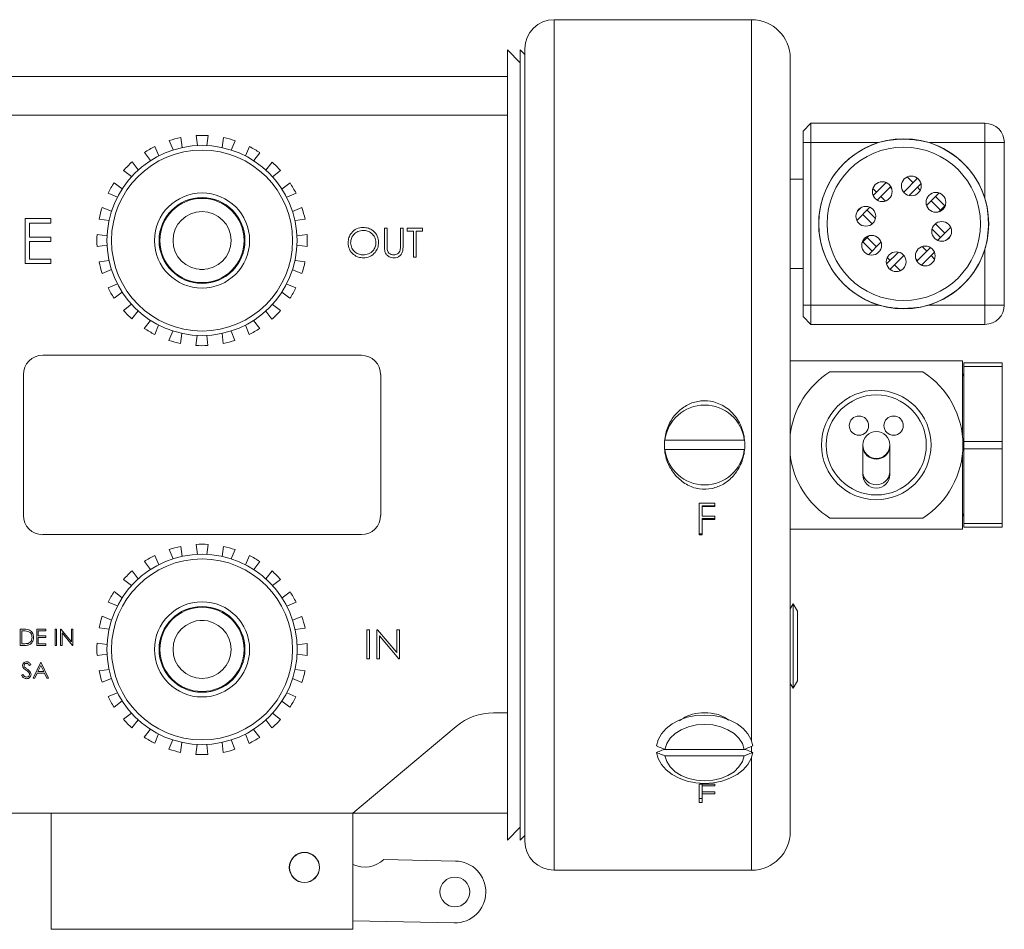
# Model space of a CAD drawing. Header units: inches. Extents: x 0.88 to 7.66, y 1.31 to 10.15.
# Tile 5 of 10: x 5.1 to 6.69, y 1.31 to 2.78. Entities that reach past the tile are written whole.
import ezdxf

# ---------------------------------------------------------------- set-up
doc = ezdxf.new("R2010")
doc.units = ezdxf.units.IN
doc.header["$MEASUREMENT"] = 0

msp = doc.modelspace()

# ---------------------------------------------------------------- linework, layer by layer
at = {"color": 7, "linetype": 'Continuous', "lineweight": 15}
for p, q in [((6.2848, 2.7848), (5.9655, 2.7848)), ((5.9185, 2.0973), (5.9185, 2.7378)), ((5.9109, 2.7153), (5.89, 2.7362)), ((5.89, 2.7362), (5.89, 2.6928)), ((5.9185, 2.7285), (5.9109, 2.7362)), ((5.9109, 2.7362), (5.9109, 1.4584)), ((6.3473, 2.7223), (6.3473, 1.4723)), ((4.903, 2.6928), (5.89, 2.6928)), ((5.89, 2.6928), (5.89, 2.6303)), ((5.89, 2.6303), (4.903, 2.6303)), ((5.89, 2.6303), (5.89, 2.3287)), ((6.3682, 2.6048), (6.3807, 2.6173)), ((6.3807, 2.6173), (6.3807, 2.586)), ((6.3807, 2.6173), (6.662, 2.6173)), ((6.662, 2.6173), (6.662, 2.586)), ((5.3622, 2.5943), (5.3643, 2.5781)), ((5.3891, 2.5814), (5.3869, 2.5975)), ((5.4064, 2.5975), (5.4043, 2.5814)), ((5.4291, 2.5781), (5.4312, 2.5942)), ((6.3682, 2.586), (6.3682, 2.6048)), ((5.3202, 2.5797), (5.3265, 2.5647)), ((5.3496, 2.5742), (5.3433, 2.5893)), ((5.45, 2.5892), (5.4438, 2.5741)), ((5.4668, 2.5645), (5.4731, 2.5796)), ((6.3682, 2.586), (6.3807, 2.586)), ((6.3682, 2.3235), (6.3682, 2.586)), ((6.4897, 2.586), (6.3807, 2.586)), ((6.3807, 2.586), (6.3807, 2.3235)), ((6.662, 2.586), (6.5717, 2.586)), ((6.6932, 2.586), (6.662, 2.586)), ((6.662, 2.4958), (6.662, 2.586)), ((6.6932, 2.586), (6.6932, 2.3235)), ((5.3133, 2.5571), (5.3034, 2.57)), ((5.4899, 2.5698), (5.48, 2.5569)), ((5.2835, 2.5548), (5.2934, 2.5419)), ((5.4998, 2.5417), (5.5098, 2.5546)), ((5.2827, 2.5311), (5.2697, 2.541)), ((5.5235, 2.5408), (5.5106, 2.5309)), ((6.5362, 2.5306), (6.5457, 2.5211)), ((5.2545, 2.5212), (5.2674, 2.5113)), ((5.5258, 2.5111), (5.5387, 2.521)), ((6.3682, 2.5269), (6.3473, 2.5269)), ((6.4812, 2.5007), (6.502, 2.5216)), ((6.4877, 2.4931), (6.5097, 2.5151)), ((6.5006, 2.5221), (6.5015, 2.5211)), ((6.5306, 2.5059), (6.5531, 2.5284)), ((6.5393, 2.5005), (6.5585, 2.5197)), ((6.5512, 2.5298), (6.5528, 2.5282)), ((5.2598, 2.4981), (5.2447, 2.5044)), ((5.5484, 2.5041), (5.5334, 2.4979)), ((6.4808, 2.5118), (6.4865, 2.5061)), ((6.4936, 2.499), (6.501, 2.4916)), ((6.5086, 2.514), (6.5113, 2.5113)), ((6.5296, 2.5072), (6.5307, 2.5061)), ((6.5528, 2.514), (6.5574, 2.5094)), ((6.5675, 2.4845), (6.5877, 2.5047)), ((6.582, 2.499), (6.597, 2.484)), ((6.5749, 2.4919), (6.5899, 2.4769)), ((6.5872, 2.4742), (6.598, 2.485)), ((5.2352, 2.4813), (5.2502, 2.475)), ((5.5429, 2.4748), (5.558, 2.481)), ((6.4549, 2.4603), (6.4761, 2.4815)), ((6.4557, 2.4753), (6.4611, 2.4806)), ((6.4571, 2.4772), (6.4574, 2.4769)), ((6.4644, 2.4698), (6.4795, 2.4548)), ((6.4715, 2.4769), (6.485, 2.4634)), ((5.152, 2.4633), (5.1109, 2.4633)), ((5.1109, 2.4633), (5.1109, 2.3904)), ((5.1174, 2.4334), (5.1174, 2.4559)), ((5.1174, 2.4559), (5.152, 2.4559)), ((5.152, 2.4559), (5.152, 2.4633)), ((5.2463, 2.4603), (5.2301, 2.4625)), ((5.563, 2.4622), (5.5469, 2.4601)), ((6.4784, 2.4537), (6.4827, 2.458)), ((6.5788, 2.4516), (6.5831, 2.4559)), ((6.582, 2.4548), (6.597, 2.4398)), ((5.2268, 2.4377), (5.243, 2.4355)), ((5.5501, 2.4353), (5.5663, 2.4374)), ((5.6956, 2.4478), (5.6914, 2.4478)), ((5.6914, 2.4478), (5.6914, 2.4195)), ((5.6956, 2.4197), (5.6956, 2.4478)), ((5.7215, 2.4478), (5.7173, 2.4478)), ((5.7173, 2.4478), (5.7173, 2.4197)), ((5.7215, 2.4195), (5.7215, 2.4478)), ((5.7527, 2.4478), (5.7281, 2.4478)), ((5.7281, 2.4478), (5.7281, 2.443)), ((5.7281, 2.443), (5.7383, 2.443)), ((5.7383, 2.443), (5.7383, 2.4009)), ((5.7425, 2.4009), (5.7425, 2.443)), ((5.7425, 2.443), (5.7527, 2.443)), ((5.7527, 2.443), (5.7527, 2.4478)), ((6.4634, 2.4246), (6.4742, 2.4354)), ((6.5764, 2.4462), (6.5899, 2.4327)), ((6.5853, 2.4281), (6.6066, 2.4493)), ((5.152, 2.4334), (5.1174, 2.4334)), ((5.1174, 2.3979), (5.1174, 2.426)), ((5.1174, 2.426), (5.152, 2.426)), ((5.152, 2.426), (5.152, 2.4334)), ((5.243, 2.4203), (5.2268, 2.4182)), ((5.5662, 2.4179), (5.5501, 2.4201)), ((6.4644, 2.4256), (6.4795, 2.4106)), ((6.4715, 2.4327), (6.4865, 2.4177)), ((6.4737, 2.4049), (6.4939, 2.4251)), ((6.6003, 2.429), (6.6057, 2.4343)), ((6.6041, 2.4327), (6.6044, 2.4324)), ((6.5029, 2.3899), (6.5221, 2.4091)), ((6.5083, 2.3812), (6.5309, 2.4037)), ((6.5307, 2.4035), (6.5318, 2.4024)), ((6.5518, 2.3945), (6.5738, 2.4165)), ((6.5594, 2.388), (6.5803, 2.4089)), ((6.5604, 2.418), (6.5678, 2.4106)), ((6.5749, 2.4035), (6.5806, 2.3978)), ((6.662, 2.3235), (6.662, 2.4138)), ((5.1109, 2.3904), (5.152, 2.3904)), ((5.152, 2.3979), (5.1174, 2.3979)), ((5.152, 2.3904), (5.152, 2.3979)), ((5.23, 2.3934), (5.2462, 2.3955)), ((5.5468, 2.3953), (5.563, 2.3931)), ((5.7383, 2.4009), (5.7425, 2.4009)), ((6.504, 2.4002), (6.5086, 2.3956)), ((6.5157, 2.3885), (6.5252, 2.379)), ((6.5501, 2.3983), (6.5528, 2.3956)), ((6.5599, 2.3885), (6.5609, 2.3875)), ((5.2501, 2.3808), (5.2351, 2.3746)), ((5.3931, 2.381), (5.3999, 2.381)), ((5.5579, 2.3743), (5.5428, 2.3806)), ((6.3473, 2.3827), (6.3682, 2.3827)), ((6.5086, 2.3814), (6.5102, 2.3798)), ((5.2446, 2.3515), (5.2597, 2.3577)), ((5.5333, 2.3575), (5.5483, 2.3512)), ((5.2673, 2.3445), (5.2543, 2.3346)), ((5.5386, 2.3344), (5.5256, 2.3443)), ((5.2695, 2.3148), (5.2825, 2.3247)), ((5.5104, 2.3245), (5.5233, 2.3146)), ((5.89, 2.3287), (5.89, 1.8659)), ((6.3682, 2.3235), (6.3807, 2.3235)), ((6.3682, 2.3048), (6.3682, 2.3235)), ((6.3807, 2.3235), (6.4897, 2.3235)), ((6.3807, 2.3235), (6.3807, 2.2923)), ((6.5717, 2.3235), (6.662, 2.3235)), ((6.662, 2.3235), (6.662, 2.2923)), ((6.662, 2.3235), (6.6932, 2.3235)), ((5.2932, 2.3139), (5.2833, 2.301)), ((5.5095, 2.3008), (5.4996, 2.3137)), ((5.3031, 2.2858), (5.313, 2.2987)), ((5.4798, 2.2985), (5.4897, 2.2856)), ((6.3682, 2.3048), (6.3807, 2.2923)), ((6.662, 2.2923), (6.3807, 2.2923)), ((5.3262, 2.2911), (5.32, 2.276)), ((5.3431, 2.2664), (5.3493, 2.2815)), ((5.364, 2.2775), (5.3619, 2.2614)), ((5.4309, 2.2613), (5.4288, 2.2775)), ((5.4435, 2.2814), (5.4497, 2.2663)), ((5.4728, 2.2759), (5.4666, 2.2909)), ((5.3866, 2.2581), (5.3888, 2.2742)), ((5.404, 2.2742), (5.4061, 2.2581)), ((5.654, 2.2423), (5.139, 2.2423)), ((6.6254, 2.2335), (6.3473, 2.2335)), ((6.6254, 2.2335), (6.6254, 2.1135)), ((6.6279, 2.2303), (6.6898, 2.2303)), ((6.6279, 2.2299), (6.6279, 2.2303)), ((6.6898, 2.2299), (6.6279, 2.2299)), ((6.6279, 2.2239), (6.6279, 2.2299)), ((6.6898, 2.2303), (6.6898, 2.2299)), ((6.6898, 2.2239), (6.6898, 2.2299)), ((6.5615, 2.2154), (6.4112, 2.2154)), ((6.6279, 2.2239), (6.6898, 2.2239)), ((6.6279, 2.1029), (6.6279, 2.2239)), ((6.6898, 2.2239), (6.6898, 2.1029)), ((5.1078, 2.211), (5.1078, 1.9835)), ((5.6853, 1.9835), (5.6853, 2.211)), ((6.6279, 2.2068), (6.6279, 2.2068)), ((6.2729, 2.1048), (6.1446, 2.1048)), ((6.6898, 2.1029), (6.6279, 2.1029)), ((6.6279, 2.0909), (6.6279, 2.1029)), ((6.6898, 2.0909), (6.6898, 2.1029)), ((5.9185, 1.4568), (5.9185, 2.0973)), ((6.1446, 2.0898), (6.2729, 2.0898)), ((6.4645, 2.0973), (6.4645, 2.0939)), ((6.4645, 2.0939), (6.4645, 2.0526)), ((6.5082, 2.0939), (6.5082, 2.0973)), ((6.5082, 2.0526), (6.5082, 2.0939)), ((6.6279, 2.0909), (6.6898, 2.0909)), ((6.6279, 1.9703), (6.6279, 2.0909)), ((6.6898, 2.0909), (6.6898, 1.9703)), ((6.6254, 2.0811), (6.6254, 1.961)), ((6.4645, 2.0526), (6.4645, 2.0493)), ((6.5082, 2.0493), (6.5082, 2.0526)), ((6.2002, 1.952), (6.2002, 2.0033)), ((6.2002, 2.0033), (6.2256, 2.0033)), ((6.2049, 1.998), (6.2049, 1.999)), ((6.2256, 1.999), (6.2049, 1.999)), ((6.2049, 1.9821), (6.2049, 1.998)), ((6.2256, 1.998), (6.2049, 1.998)), ((6.2256, 1.998), (6.2256, 2.0033)), ((6.2049, 1.9821), (6.2256, 1.9821)), ((6.2256, 1.9782), (6.2049, 1.9782)), ((6.2049, 1.9769), (6.2049, 1.9782)), ((6.2049, 1.952), (6.2049, 1.9769)), ((6.2256, 1.9769), (6.2049, 1.9769)), ((6.2256, 1.9769), (6.2256, 1.9821)), ((6.4112, 1.9792), (6.5615, 1.9792)), ((6.6279, 1.9878), (6.6279, 1.9878)), ((6.6254, 1.961), (6.3473, 1.961)), ((6.6898, 1.9703), (6.6279, 1.9703)), ((6.6279, 1.9643), (6.6279, 1.9703)), ((6.6279, 1.9643), (6.6898, 1.9643)), ((6.6898, 1.9643), (6.6898, 1.9703)), ((5.139, 1.9523), (5.654, 1.9523)), ((6.2049, 1.9536), (6.2002, 1.9536)), ((6.2049, 1.952), (6.2002, 1.952)), ((5.3496, 1.9132), (5.3433, 1.9283)), ((5.3622, 1.9333), (5.3643, 1.9171)), ((5.3891, 1.9204), (5.3869, 1.9365)), ((5.4064, 1.9365), (5.4043, 1.9204)), ((5.4291, 1.9171), (5.4312, 1.9332)), ((5.45, 1.9282), (5.4438, 1.9131)), ((5.3202, 1.9187), (5.3265, 1.9037)), ((5.4668, 1.9035), (5.4731, 1.9186)), ((5.3133, 1.8961), (5.3034, 1.909)), ((5.4899, 1.9088), (5.48, 1.8959)), ((5.2827, 1.8701), (5.2697, 1.88)), ((5.2835, 1.8938), (5.2934, 1.8809)), ((5.4998, 1.8807), (5.5098, 1.8936)), ((5.5235, 1.8798), (5.5106, 1.8699)), ((5.89, 1.8659), (5.89, 1.6643)), ((5.2545, 1.8602), (5.2674, 1.8503)), ((5.5258, 1.8501), (5.5387, 1.86)), ((5.2598, 1.8371), (5.2447, 1.8434)), ((5.5484, 1.8431), (5.5334, 1.8369)), ((6.3471, 1.8324), (6.3518, 1.8405)), ((6.3518, 1.7041), (6.3518, 1.8405)), ((6.3518, 1.8405), (6.3587, 1.8284)), ((5.2352, 1.8203), (5.2502, 1.814)), ((5.5429, 1.8138), (5.558, 1.82)), ((6.3587, 1.7162), (6.3587, 1.8284)), ((5.108, 1.7994), (5.1028, 1.7994)), ((5.1028, 1.7994), (5.1028, 1.7733)), ((5.1442, 1.7994), (5.1295, 1.7994)), ((5.1295, 1.7994), (5.1295, 1.7733)), ((5.1442, 1.7967), (5.1442, 1.7994)), ((5.1612, 1.7994), (5.1589, 1.7994)), ((5.1589, 1.7994), (5.1589, 1.7733)), ((5.1612, 1.7733), (5.1612, 1.7994)), ((5.1684, 1.7994), (5.1679, 1.7994)), ((5.1679, 1.7994), (5.1679, 1.7733)), ((5.1856, 1.7789), (5.1684, 1.7994)), ((5.1879, 1.7994), (5.1856, 1.7994)), ((5.1856, 1.7994), (5.1856, 1.7789)), ((5.1879, 1.7733), (5.1879, 1.7994)), ((5.2463, 1.7993), (5.2301, 1.8015)), ((5.3931, 1.8135), (5.3999, 1.8135)), ((5.563, 1.8012), (5.5469, 1.7991)), ((5.6673, 1.7987), (5.6631, 1.7987)), ((5.6631, 1.7987), (5.6631, 1.7518)), ((5.6673, 1.7518), (5.6673, 1.7987)), ((5.6802, 1.7987), (5.6793, 1.7987)), ((5.6793, 1.7987), (5.6793, 1.7518)), ((5.7112, 1.7618), (5.6802, 1.7987)), ((5.7154, 1.7987), (5.7112, 1.7987)), ((5.7112, 1.7987), (5.7112, 1.7618)), ((5.7154, 1.7518), (5.7154, 1.7987)), ((5.107, 1.7967), (5.1051, 1.7967)), ((5.1051, 1.7967), (5.1051, 1.776)), ((5.1318, 1.7887), (5.1318, 1.7967)), ((5.1318, 1.7967), (5.1442, 1.7967)), ((5.1442, 1.7887), (5.1318, 1.7887)), ((5.1318, 1.776), (5.1318, 1.786)), ((5.1318, 1.786), (5.1442, 1.786)), ((5.1442, 1.786), (5.1442, 1.7887)), ((5.1702, 1.7938), (5.1874, 1.7733)), ((5.1702, 1.7733), (5.1702, 1.7938)), ((5.6835, 1.7886), (5.7144, 1.7518)), ((5.6835, 1.7518), (5.6835, 1.7886)), ((5.1028, 1.7733), (5.1109, 1.7733)), ((5.1051, 1.776), (5.1081, 1.776)), ((5.1295, 1.7733), (5.1442, 1.7733)), ((5.1442, 1.776), (5.1318, 1.776)), ((5.1442, 1.7733), (5.1442, 1.776)), ((5.1589, 1.7733), (5.1612, 1.7733)), ((5.1679, 1.7733), (5.1702, 1.7733)), ((5.1874, 1.7733), (5.1879, 1.7733)), ((5.2268, 1.7767), (5.243, 1.7745)), ((5.5501, 1.7743), (5.5663, 1.7764)), ((5.243, 1.7593), (5.2268, 1.7572)), ((5.5662, 1.7569), (5.5501, 1.7591)), ((5.6631, 1.7518), (5.6673, 1.7518)), ((5.6793, 1.7518), (5.6835, 1.7518)), ((5.7144, 1.7518), (5.7154, 1.7518)), ((5.1177, 1.7408), (5.1198, 1.7424)), ((5.1358, 1.7461), (5.1235, 1.7201)), ((5.136, 1.741), (5.1313, 1.7311)), ((5.1362, 1.7461), (5.1358, 1.7461)), ((5.1406, 1.7311), (5.136, 1.741)), ((5.1482, 1.7201), (5.1362, 1.7461)), ((5.107, 1.7264), (5.1048, 1.7251)), ((5.1235, 1.7201), (5.126, 1.7201)), ((5.126, 1.7201), (5.13, 1.7284)), ((5.13, 1.7284), (5.1418, 1.7284)), ((5.1313, 1.7311), (5.1406, 1.7311)), ((5.1418, 1.7284), (5.1457, 1.7201)), ((5.1457, 1.7201), (5.1482, 1.7201)), ((5.23, 1.7324), (5.2462, 1.7345)), ((5.2501, 1.7198), (5.2351, 1.7136)), ((5.5579, 1.7133), (5.5428, 1.7196)), ((5.5468, 1.7343), (5.563, 1.7321)), ((6.3518, 1.7041), (6.3473, 1.7119)), ((6.3587, 1.7162), (6.3518, 1.7041)), ((5.2446, 1.6905), (5.2597, 1.6967)), ((5.5333, 1.6965), (5.5483, 1.6902)), ((5.2673, 1.6835), (5.2543, 1.6736)), ((5.5386, 1.6734), (5.5256, 1.6833)), ((5.2695, 1.6538), (5.2825, 1.6637)), ((5.5104, 1.6635), (5.5233, 1.6536)), ((5.89, 1.6643), (5.8678, 1.6643)), ((5.89, 1.5018), (5.89, 1.6643)), ((5.2932, 1.6529), (5.2833, 1.64)), ((5.5095, 1.6398), (5.4996, 1.6527)), ((5.8075, 1.6424), (5.64, 1.5018)), ((5.3031, 1.6248), (5.313, 1.6377)), ((5.3262, 1.6301), (5.32, 1.615)), ((5.4728, 1.6149), (5.4666, 1.6299)), ((5.4798, 1.6375), (5.4897, 1.6246)), ((5.3431, 1.6054), (5.3493, 1.6205)), ((5.364, 1.6165), (5.3619, 1.6004)), ((5.3866, 1.5971), (5.3888, 1.6132)), ((5.404, 1.6132), (5.4061, 1.5971)), ((5.4309, 1.6003), (5.4288, 1.6165)), ((5.4435, 1.6204), (5.4497, 1.6053)), ((6.1435, 1.6052), (6.1446, 1.6052)), ((6.2729, 1.6052), (6.1446, 1.6052)), ((6.1446, 1.5946), (6.2729, 1.5946)), ((6.2729, 1.6052), (6.274, 1.6052)), ((6.2002, 1.5194), (6.2002, 1.5492)), ((6.2002, 1.5492), (6.2256, 1.5492)), ((6.2049, 1.546), (6.2049, 1.5492)), ((6.2049, 1.5366), (6.2049, 1.546)), ((6.2256, 1.546), (6.2049, 1.546)), ((6.2256, 1.546), (6.2256, 1.5492)), ((6.2049, 1.5366), (6.2256, 1.5366)), ((6.2049, 1.5335), (6.2049, 1.5366)), ((6.2049, 1.5194), (6.2049, 1.5335)), ((6.2256, 1.5335), (6.2049, 1.5335)), ((6.2256, 1.5335), (6.2256, 1.5366)), ((6.2049, 1.5257), (6.2002, 1.5257)), ((6.2049, 1.5194), (6.2002, 1.5194)), ((4.903, 1.5018), (5.1528, 1.5018)), ((5.1528, 1.5018), (5.1528, 1.3143)), ((5.6403, 1.5018), (5.1528, 1.5018)), ((5.6403, 1.5018), (5.6403, 1.3143)), ((5.6403, 1.5018), (5.89, 1.5018)), ((5.89, 1.5018), (5.89, 1.4584)), ((5.89, 1.4584), (5.9109, 1.4792)), ((5.9109, 1.4584), (5.9185, 1.4661)), ((5.8061, 1.4247), (5.6905, 1.4269)), ((5.9655, 1.4098), (6.2848, 1.4098)), ((5.6403, 1.3278), (5.8042, 1.3247)), ((5.1528, 1.3143), (5.6403, 1.3143))]:
    msp.add_line(p, q, dxfattribs=at)
at = {"color": 8, "linetype": 'Continuous', "lineweight": 15}
for p, q in [((5.9655, 2.7848), (5.9655, 2.0973)), ((6.2848, 1.6183), (6.2848, 2.7848)), ((5.9655, 2.0973), (5.9655, 1.4098)), ((6.2848, 1.6004), (6.2848, 1.61)), ((6.2848, 1.4098), (6.2848, 1.5927))]:
    msp.add_line(p, q, dxfattribs=at)
at = {"color": 7, "linetype": 'Continuous', "lineweight": 15, "flags": 128}
for points in [[(6.6279, 2.2068), (6.6272, 2.2095), (6.6254, 2.2123)], [(6.6254, 1.9823), (6.6272, 1.9851), (6.6279, 1.9878)], [(6.2865, 1.6108), (6.2839, 1.6208), (6.2786, 1.6302), (6.271, 1.6389), (6.2613, 1.6464), (6.2498, 1.6525), (6.2369, 1.657), (6.2231, 1.6598), (6.2088, 1.6607), (6.1945, 1.6598), (6.1806, 1.657), (6.1677, 1.6525), (6.1563, 1.6464), (6.1465, 1.6389), (6.1389, 1.6302), (6.1337, 1.6208), (6.131, 1.6108)], [(6.2729, 1.6052), (6.27, 1.6145), (6.2644, 1.6231), (6.2565, 1.6307), (6.2465, 1.637), (6.2349, 1.6417), (6.2221, 1.6446), (6.2088, 1.6456), (6.1955, 1.6446), (6.1827, 1.6417), (6.1711, 1.637), (6.1611, 1.6307), (6.1531, 1.6231), (6.1475, 1.6145), (6.1446, 1.6052)], [(6.131, 1.6002), (6.1337, 1.5902), (6.1389, 1.5807), (6.1465, 1.5721), (6.1563, 1.5646), (6.1677, 1.5585), (6.1806, 1.5539), (6.1945, 1.5512), (6.2088, 1.5502), (6.2231, 1.5512), (6.2369, 1.5539), (6.2498, 1.5585), (6.2613, 1.5646), (6.271, 1.5721), (6.2786, 1.5807), (6.2839, 1.5902), (6.2865, 1.6002)], [(6.1446, 1.5946), (6.1475, 1.5854), (6.1531, 1.5768), (6.1611, 1.5691), (6.1711, 1.5629), (6.1827, 1.5581), (6.1955, 1.5552), (6.2088, 1.5543), (6.2221, 1.5552), (6.2349, 1.5581), (6.2465, 1.5629), (6.2565, 1.5691), (6.2644, 1.5768), (6.27, 1.5854), (6.2729, 1.5946)]]:
    msp.add_lwpolyline(points, dxfattribs=at)
at = {"color": 7, "linetype": 'Continuous', "lineweight": 15}
for centre, radius in [((5.3965, 2.4278), 0.1537), ((6.5307, 2.4548), 0.1374), ((6.5307, 2.4548), 0.124), ((5.3965, 2.4278), 0.1463), ((6.5429, 2.5161), 0.016), ((6.496, 2.5068), 0.016), ((5.3965, 2.4278), 0.0769), ((6.5827, 2.4895), 0.016), ((5.3965, 2.4278), 0.0694), ((5.3965, 2.4278), 0.0681), ((6.4694, 2.467), 0.016), ((5.3965, 2.4278), 0.0469), ((6.592, 2.4426), 0.016), ((6.4788, 2.4201), 0.016), ((6.5185, 2.3935), 0.016), ((6.5655, 2.4028), 0.016), ((6.4863, 2.0973), 0.0885), ((6.4863, 2.0973), 0.0808), ((6.4583, 2.1285), 0.0156), ((6.5143, 2.1285), 0.0156), ((6.4863, 2.0973), 0.0219), ((5.3965, 1.7668), 0.1538), ((5.3965, 1.7668), 0.1463), ((5.3965, 1.7668), 0.0769), ((5.3965, 1.7668), 0.0694), ((5.3965, 1.7668), 0.0681), ((5.3965, 1.7668), 0.0469), ((5.562, 1.4143), 0.0244), ((5.562, 1.4143), 0.0241), ((5.8052, 1.3747), 0.0241)]:
    msp.add_circle(centre, radius, dxfattribs=at)
for centre, radius, start, end in [((5.9655, 2.7378), 0.047, 90, 180), ((6.2848, 2.7223), 0.0625, 0, 90), ((6.662, 2.586), 0.0313, 0, 90), ((5.3965, 2.4278), 0.17, 101.665, 108.2316), ((5.3965, 2.4278), 0.17, 86.665, 93.2316), ((5.3965, 2.4278), 0.17, 71.665, 78.2316), ((5.3965, 2.4278), 0.17, 116.665, 123.2316), ((5.3965, 2.4278), 0.17, 56.665, 63.2316), ((6.5307, 2.4548), 0.1375, 107.3414, 252.6586), ((6.5307, 2.4548), 0.1375, 17.3414, 72.6586), ((5.3965, 2.4278), 0.17, 131.665, 138.2316), ((5.3965, 2.4278), 0.17, 41.665, 48.2316), ((5.3965, 2.4278), 0.17, 146.665, 153.2316), ((5.3965, 2.4278), 0.17, 26.665, 33.2316), ((5.3965, 2.4278), 0.17, 161.665, 168.2316), ((5.3965, 2.4278), 0.17, 11.665, 18.2316), ((5.3965, 2.4278), 0.17, 176.665, 183.2316), ((5.3965, 2.4278), 0.17, 356.665, 3.2316), ((6.5307, 2.4548), 0.1375, 287.3414, 342.6586), ((5.3965, 2.4278), 0.17, 191.665, 198.2316), ((5.3965, 2.4278), 0.17, 341.665, 348.2316), ((5.3965, 2.4278), 0.17, 206.665, 213.2316), ((5.3965, 2.4278), 0.17, 326.665, 333.2316), ((6.662, 2.3235), 0.0312, 270, 0), ((5.3965, 2.4278), 0.17, 221.665, 228.2316), ((5.3965, 2.4278), 0.17, 311.665, 318.2316), ((5.3965, 2.4278), 0.17, 236.665, 243.2316), ((5.3965, 2.4278), 0.17, 296.665, 303.2316), ((5.3965, 2.4278), 0.17, 251.665, 258.2316), ((5.3965, 2.4278), 0.17, 281.665, 288.2316), ((5.3965, 2.4278), 0.17, 266.665, 273.2316), ((5.139, 2.211), 0.0313, 90, 180), ((5.654, 2.211), 0.0312, 0, 90), ((6.4863, 2.0973), 0.14, 122.4617, 173.3656), ((6.4863, 2.0973), 0.14, 302.4617, 57.5383), ((6.2088, 2.0973), 0.0646, 6.6677, 173.3323), ((6.2088, 2.0973), 0.0646, 186.6677, 353.3323), ((6.4863, 2.0973), 0.14, 186.6344, 237.5383), ((6.4863, 2.0493), 0.0219, 180, 0), ((5.139, 1.9835), 0.0313, 180, 270), ((5.654, 1.9835), 0.0312, 270, 0), ((5.3965, 1.7668), 0.17, 101.665, 108.2316), ((5.3965, 1.7668), 0.17, 86.665, 93.2316), ((5.3965, 1.7668), 0.17, 71.665, 78.2316), ((5.3965, 1.7668), 0.17, 116.665, 123.2316), ((5.3965, 1.7668), 0.17, 56.665, 63.2316), ((5.3965, 1.7668), 0.17, 131.665, 138.2316), ((5.3965, 1.7668), 0.17, 41.665, 48.2316), ((5.3965, 1.7668), 0.17, 146.665, 153.2316), ((5.3965, 1.7668), 0.17, 26.665, 33.2316), ((5.3965, 1.7668), 0.17, 161.665, 168.2316), ((5.3965, 1.7668), 0.17, 11.665, 18.2316), ((5.3965, 1.7668), 0.17, 176.665, 183.2316), ((5.3965, 1.7668), 0.17, 356.665, 3.2316), ((5.3965, 1.7668), 0.17, 191.665, 198.2316), ((5.3965, 1.7668), 0.17, 341.665, 348.2316), ((5.3965, 1.7668), 0.17, 206.665, 213.2316), ((5.3965, 1.7668), 0.17, 326.665, 333.2316), ((5.8678, 1.5705), 0.0938, 90, 130), ((5.3965, 1.7668), 0.17, 221.665, 228.2316), ((5.3965, 1.7668), 0.17, 311.665, 318.2316), ((5.3965, 1.7668), 0.17, 236.665, 243.2316), ((5.3965, 1.7668), 0.17, 296.665, 303.2316), ((5.3965, 1.7668), 0.17, 251.665, 258.2316), ((5.3965, 1.7668), 0.17, 266.665, 273.2316), ((5.3965, 1.7668), 0.17, 281.665, 288.2316), ((6.2848, 1.4723), 0.0625, 270, 0), ((5.9655, 1.4568), 0.047, 180, 270), ((5.6593, 1.4619), 0.0469, 246.0772, 311.7544), ((5.8052, 1.3747), 0.05, 268.9209, 88.9209)]:
    msp.add_arc(centre, radius, start, end, dxfattribs=at)
at = {"color": 8, "linetype": 'Continuous', "lineweight": 15}
for centre in [(6.4863, 2.0963), (6.4863, 2.055)]:
    msp.add_arc(centre, 0.022, 186.234, 353.766, dxfattribs=at)
at = {"color": 7, "linetype": 'Continuous', "lineweight": 15}
for points, knots in [([(6.5717, 2.586), (6.5648, 2.5877), (6.5508, 2.591), (6.5298, 2.5918), (6.5092, 2.5908), (6.4963, 2.5876), (6.4897, 2.586)], [0, 0, 0, 0, 0.256019, 0.518821, 0.75725, 1, 1, 1, 1]), ([(6.662, 2.4138), (6.6636, 2.4207), (6.667, 2.4347), (6.6677, 2.4557), (6.6667, 2.4763), (6.6635, 2.4892), (6.662, 2.4958)], [0, 0, 0, 0, 0.256019, 0.51882, 0.75725, 1, 1, 1, 1]), ([(5.6569, 2.449), (5.6532, 2.4485), (5.646, 2.4476), (5.638, 2.4409), (5.6333, 2.4326), (5.6328, 2.427), (5.6325, 2.4241)], [0, 0, 0, 0, 0.279529, 0.559053, 0.779523, 1, 1, 1, 1]), ([(5.6571, 2.4442), (5.6541, 2.4438), (5.6482, 2.443), (5.6414, 2.4378), (5.6374, 2.4311), (5.6369, 2.4265), (5.6367, 2.4241)], [0, 0, 0, 0, 0.279627, 0.55935, 0.77963, 1, 1, 1, 1]), ([(5.6818, 2.4243), (5.6814, 2.428), (5.6806, 2.4353), (5.6738, 2.4435), (5.6655, 2.4483), (5.6597, 2.4487), (5.6569, 2.449)], [0, 0, 0, 0, 0.279602, 0.559237, 0.779469, 1, 1, 1, 1]), ([(5.6776, 2.4244), (5.6772, 2.4273), (5.6765, 2.4333), (5.6708, 2.4397), (5.6641, 2.4435), (5.6594, 2.4439), (5.6571, 2.4442)], [0, 0, 0, 0, 0.279468, 0.55887, 0.779516, 1, 1, 1, 1]), ([(5.6325, 2.4241), (5.633, 2.4205), (5.6338, 2.4132), (5.6406, 2.4052), (5.6487, 2.4004), (5.6544, 2.3999), (5.6572, 2.3997)], [0, 0, 0, 0, 0.27952, 0.559224, 0.7795, 1, 1, 1, 1]), ([(5.6367, 2.4241), (5.6371, 2.4212), (5.6378, 2.4153), (5.6435, 2.4089), (5.6501, 2.4051), (5.6547, 2.4047), (5.6571, 2.4045)], [0, 0, 0, 0, 0.279416, 0.559078, 0.779477, 1, 1, 1, 1]), ([(5.6571, 2.4045), (5.66, 2.4048), (5.666, 2.4055), (5.6729, 2.4106), (5.6769, 2.4173), (5.6774, 2.422), (5.6776, 2.4244)], [0, 0, 0, 0, 0.2798298, 0.5593894, 0.7796538, 1, 1, 1, 1]), ([(5.6572, 2.3997), (5.6609, 2.4001), (5.6681, 2.4009), (5.6762, 2.4077), (5.6811, 2.4158), (5.6816, 2.4215), (5.6818, 2.4243)], [0, 0, 0, 0, 0.279588, 0.559283, 0.779545, 1, 1, 1, 1]), ([(5.6914, 2.4195), (5.6914, 2.4176), (5.6914, 2.4143), (5.692, 2.411), (5.6922, 2.4096)], [0, 0, 0, 0, 0.560391, 1, 1, 1, 1]), ([(5.6958, 2.4134), (5.6957, 2.4146), (5.6956, 2.4167), (5.6956, 2.4188), (5.6956, 2.4197)], [0, 0, 0, 0, 0.5598769, 1, 1, 1, 1]), ([(5.7069, 2.3997), (5.7086, 2.3998), (5.7121, 2.4001), (5.7166, 2.4031), (5.7201, 2.4075), (5.7213, 2.4133), (5.7214, 2.4174), (5.7215, 2.4195)], [0, 0, 0, 0, 0.186527, 0.372836, 0.55925, 0.779211, 1, 1, 1, 1]), ([(5.7173, 2.4197), (5.7173, 2.4183), (5.7173, 2.4159), (5.7169, 2.4135), (5.7168, 2.4124)], [0, 0, 0, 0, 0.560316, 1, 1, 1, 1]), ([(5.6922, 2.4096), (5.6929, 2.4079), (5.6943, 2.4047), (5.6995, 2.4006), (5.7041, 2.4), (5.7069, 2.3997)], [0, 0, 0, 0, 0.280392, 0.561, 1, 1, 1, 1]), ([(5.7067, 2.4045), (5.7052, 2.4047), (5.7024, 2.405), (5.6987, 2.407), (5.6965, 2.4101), (5.696, 2.4123), (5.6958, 2.4134)], [0, 0, 0, 0, 0.279986, 0.560089, 0.779637, 1, 1, 1, 1]), ([(5.7168, 2.4124), (5.7163, 2.4112), (5.7155, 2.4087), (5.7128, 2.4062), (5.7097, 2.4048), (5.7077, 2.4046), (5.7067, 2.4045)], [0, 0, 0, 0, 0.279955, 0.559453, 0.779744, 1, 1, 1, 1]), ([(6.4897, 2.3235), (6.4966, 2.3219), (6.5106, 2.3186), (6.5316, 2.3178), (6.5522, 2.3188), (6.5652, 2.322), (6.5717, 2.3235)], [0, 0, 0, 0, 0.256019, 0.51882, 0.757249, 1, 1, 1, 1]), ([(6.1619, 2.0479), (6.1674, 2.0427), (6.1783, 2.0323), (6.1997, 2.0252), (6.2208, 2.0259), (6.2399, 2.0334), (6.2561, 2.0468), (6.2684, 2.0658), (6.2748, 2.0894), (6.2732, 2.115), (6.2633, 2.1391), (6.2461, 2.1577), (6.2248, 2.168), (6.2031, 2.1697), (6.1833, 2.1642), (6.1661, 2.1526), (6.1524, 2.1352), (6.144, 2.1128), (6.143, 2.0875), (6.1494, 2.0647), (6.1582, 2.0528), (6.1619, 2.0479)], [0, 0, 0, 0, 0.052791, 0.105243, 0.152918, 0.19882, 0.246683, 0.29883, 0.355577, 0.415406, 0.476052, 0.535012, 0.589506, 0.638512, 0.684531, 0.731458, 0.782152, 0.837573, 0.896682, 0.957325, 1, 1, 1, 1]), ([(5.1163, 1.7984), (5.1148, 1.7988), (5.1121, 1.7994), (5.1093, 1.7994), (5.108, 1.7994)], [0, 0, 0, 0, 0.559357, 1, 1, 1, 1]), ([(5.1242, 1.786), (5.1241, 1.7875), (5.1239, 1.7904), (5.1221, 1.7942), (5.1195, 1.797), (5.1174, 1.7979), (5.1163, 1.7984)], [0, 0, 0, 0, 0.280237, 0.559936, 0.779932, 1, 1, 1, 1]), ([(5.115, 1.796), (5.1135, 1.7962), (5.1108, 1.7967), (5.1081, 1.7967), (5.107, 1.7967)], [0, 0, 0, 0, 0.559542, 1, 1, 1, 1]), ([(5.1109, 1.7733), (5.1128, 1.7734), (5.1168, 1.7735), (5.1214, 1.7768), (5.1238, 1.7814), (5.124, 1.7845), (5.1242, 1.786)], [0, 0, 0, 0, 0.280951, 0.558794, 0.779229, 1, 1, 1, 1]), ([(5.1218, 1.786), (5.1217, 1.7872), (5.1216, 1.7897), (5.1199, 1.7927), (5.1176, 1.7949), (5.1159, 1.7956), (5.115, 1.796)], [0, 0, 0, 0, 0.280176, 0.559765, 0.779796, 1, 1, 1, 1]), ([(5.1156, 1.7766), (5.1166, 1.7771), (5.1187, 1.778), (5.1213, 1.7813), (5.1216, 1.7842), (5.1218, 1.786)], [0, 0, 0, 0, 0.280537, 0.561015, 1, 1, 1, 1]), ([(5.1081, 1.776), (5.1095, 1.776), (5.112, 1.776), (5.1145, 1.7764), (5.1156, 1.7766)], [0, 0, 0, 0, 0.560427, 1, 1, 1, 1]), ([(5.1129, 1.7468), (5.112, 1.7467), (5.1101, 1.7465), (5.1079, 1.7449), (5.1067, 1.7429), (5.1065, 1.7414), (5.1065, 1.7407)], [0, 0, 0, 0, 0.279955, 0.559465, 0.779676, 1, 1, 1, 1]), ([(5.1065, 1.7407), (5.1065, 1.7399), (5.1067, 1.7384), (5.1075, 1.7373), (5.1079, 1.7367)], [0, 0, 0, 0, 0.55902, 1, 1, 1, 1]), ([(5.1079, 1.7367), (5.1087, 1.736), (5.11, 1.7347), (5.1115, 1.7337), (5.1122, 1.7332)], [0, 0, 0, 0, 0.559528, 1, 1, 1, 1]), ([(5.1088, 1.7408), (5.1089, 1.7413), (5.109, 1.7424), (5.1101, 1.7435), (5.1114, 1.744), (5.1122, 1.7441), (5.1126, 1.7441)], [0, 0, 0, 0, 0.278982, 0.5586302, 0.779167, 1, 1, 1, 1]), ([(5.1105, 1.7374), (5.11, 1.738), (5.109, 1.7389), (5.1089, 1.7402), (5.1088, 1.7408)], [0, 0, 0, 0, 0.560651, 1, 1, 1, 1]), ([(5.114, 1.7349), (5.1133, 1.7353), (5.1122, 1.7362), (5.111, 1.737), (5.1105, 1.7374)], [0, 0, 0, 0, 0.56009, 1, 1, 1, 1]), ([(5.1126, 1.7441), (5.1132, 1.744), (5.1144, 1.7439), (5.1162, 1.7427), (5.1171, 1.7415), (5.1177, 1.7408)], [0, 0, 0, 0, 0.279529, 0.559083, 1, 1, 1, 1]), ([(5.1198, 1.7424), (5.1188, 1.7437), (5.1174, 1.7454), (5.1148, 1.7466), (5.1135, 1.7467), (5.1129, 1.7468)], [0, 0, 0, 0, 0.5590359, 0.7795484, 1, 1, 1, 1]), ([(5.1201, 1.7264), (5.12, 1.7275), (5.1197, 1.7295), (5.1173, 1.7324), (5.1153, 1.7339), (5.114, 1.7349)], [0, 0, 0, 0, 0.2788943, 0.5588753, 1, 1, 1, 1]), ([(5.1048, 1.7251), (5.1058, 1.7234), (5.1073, 1.7211), (5.1104, 1.7196), (5.112, 1.7195), (5.1127, 1.7194)], [0, 0, 0, 0, 0.558455, 0.779206, 1, 1, 1, 1]), ([(5.1127, 1.7221), (5.112, 1.7222), (5.1106, 1.7224), (5.1086, 1.724), (5.1076, 1.7255), (5.107, 1.7264)], [0, 0, 0, 0, 0.279201, 0.559355, 1, 1, 1, 1]), ([(5.1122, 1.7332), (5.1131, 1.7325), (5.1149, 1.7313), (5.1163, 1.7297), (5.1169, 1.729)], [0, 0, 0, 0, 0.56033, 1, 1, 1, 1]), ([(5.1178, 1.7265), (5.1177, 1.7258), (5.1175, 1.7244), (5.116, 1.723), (5.1144, 1.7222), (5.1133, 1.7221), (5.1127, 1.7221)], [0, 0, 0, 0, 0.27897, 0.558276, 0.779122, 1, 1, 1, 1]), ([(5.1127, 1.7194), (5.1138, 1.7195), (5.1159, 1.7197), (5.1183, 1.7216), (5.1199, 1.7239), (5.1201, 1.7256), (5.1201, 1.7264)], [0, 0, 0, 0, 0.279807, 0.559628, 0.779887, 1, 1, 1, 1]), ([(5.1169, 1.729), (5.1172, 1.7286), (5.1177, 1.7278), (5.1178, 1.7269), (5.1178, 1.7265)], [0, 0, 0, 0, 0.560057, 1, 1, 1, 1]), ([(6.2473, 1.6525), (6.2452, 1.6541), (6.2376, 1.6599), (6.2201, 1.6644), (6.1991, 1.6646), (6.1809, 1.66), (6.172, 1.6541), (6.1681, 1.6515)], [0, 0, 0, 0, 0.104048, 0.364604, 0.599528, 0.823635, 1, 1, 1, 1]), ([(6.1446, 1.6052), (6.143, 1.6059), (6.1385, 1.6077), (6.1339, 1.6096), (6.131, 1.6108)], [0, 0, 0, 0, 0.356231, 1, 1, 1, 1]), ([(6.2865, 1.6108), (6.2836, 1.6096), (6.2791, 1.6077), (6.2746, 1.6059), (6.2729, 1.6052)], [0, 0, 0, 0, 0.643766, 1, 1, 1, 1]), ([(6.1435, 1.6052), (6.1422, 1.6047), (6.1381, 1.603), (6.1339, 1.6013), (6.131, 1.6002)], [0, 0, 0, 0, 0.3109828, 1, 1, 1, 1]), ([(6.131, 1.6002), (6.1339, 1.599), (6.1385, 1.5971), (6.143, 1.5953), (6.1446, 1.5946)], [0, 0, 0, 0, 0.643769, 1, 1, 1, 1]), ([(6.2729, 1.5946), (6.2746, 1.5953), (6.2791, 1.5971), (6.2836, 1.599), (6.2865, 1.6002)], [0, 0, 0, 0, 0.356234, 1, 1, 1, 1]), ([(6.2865, 1.6002), (6.2837, 1.6013), (6.2795, 1.603), (6.2753, 1.6047), (6.274, 1.6052)], [0, 0, 0, 0, 0.6890172, 1, 1, 1, 1])]:
    msp.add_open_spline(points, degree=3, knots=knots, dxfattribs=at)

doc.saveas('drawing.dxf')
